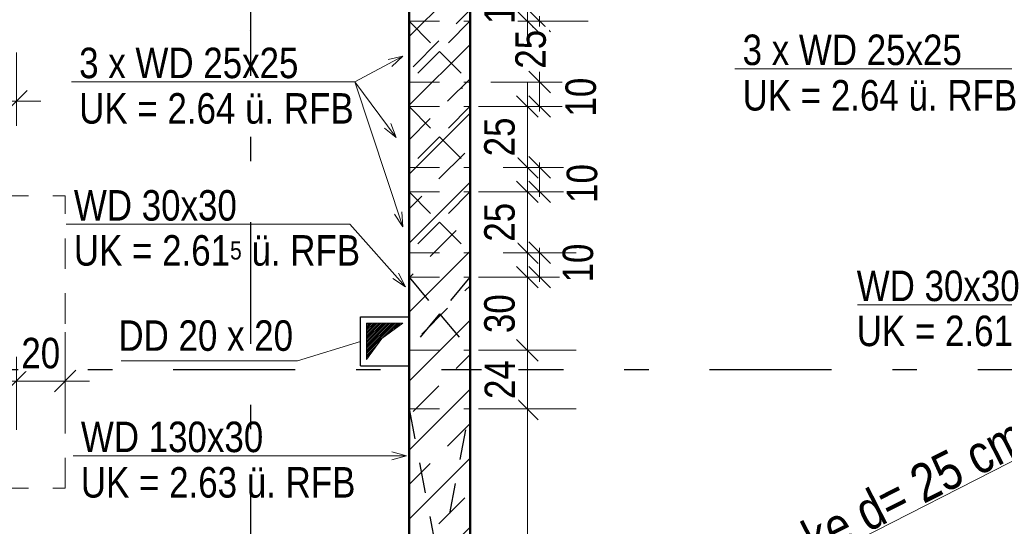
# Model space of a CAD drawing. Header units: millimetres. Extents: x -13 to 146, y -13 to 60.
# Tile 49 of 170: x 9.42 to 13.46, y 23.85 to 25.93. Entities that reach past the tile are written whole.
import ezdxf

# ---------------------------------------------------------------- set-up
doc = ezdxf.new("R2010")
doc.units = ezdxf.units.MM
doc.linetypes.add('DASHDOTX2', pattern=[2, 1, -0.5, 0, -0.5])
doc.linetypes.add('HIDDEN', pattern=[0.375, 0.25, -0.125])
for name, color, linetype, lineweight in [('Achsen', 7, 'Continuous', 20), ('Schraffuren', 7, 'Continuous', 20), ('Texte', 7, 'Continuous', 20), ('WPG_Lüftung Durchbrüche', 7, 'Continuous', 20)]:
    doc.layers.add(name, color=color, linetype=linetype, lineweight=lineweight)
doc.styles.add('Arial Narrow', font='ARIALN.TTF')
doc.dimstyles.new('Arch_Strakon_dimstyle', dxfattribs={"dimtxt": 11.25, "dimasz": 1, "dimexe": 1.25, "dimexo": 0.0625, "dimgap": 1, "dimtad": 0, "dimdec": 5, "dimzin": 12, "dimdsep": 46, "dimtxsty": 'Arial Narrow', "dimblk": 'Arrowhead_Tick', "dimsah": 1, "dimcen": 0, "dimse1": 1, "dimse2": 1, "dimclrd": 6, "dimclrt": 3, "dimazin": 0, "dimtfac": 1, "dimtdec": 4, "dimtmove": 0, "dimatfit": 3, "dimldrblk": 'NONE', "dimfxl": 1, "dimtvp": 1, "dimtolj": 1, "dimtzin": 0, "dimlwd": 13, "dimarcsym": 2})

# ---------------------------------------------------------------- blocks, each defined once
blk = doc.blocks.new('Arrowhead_Tick')
at = {"color": 0, "linetype": 'Continuous', "lineweight": -2}
for p, q in [((0, 20), (0, -10)), ((-1, 0), (0, 0)), ((10, 0), (0, 0))]:
    blk.add_line(p, q, dxfattribs=at)
at = {"color": 2, "linetype": 'Continuous', "lineweight": 35}
blk.add_line((4.42, 4.42), (-4.42, -4.42), dxfattribs=at)
blk = doc.blocks.new('*D107')
at = {"color": 6, "linetype": 'Continuous', "lineweight": 13}
blk.add_line((10.3746, 38.05), (12.6546, 38.05), dxfattribs=at)
at = {"layer": 'Defpoints', "color": 0}
for p in [(12.6646, 38.05), (12.6646, 37.3781), (10.3646, 25.8881)]:
    blk.add_point(p, dxfattribs=at)
at = {"color": 6, "lineweight": 13, "xscale": 0.01, "yscale": 0.01, "zscale": 0.01}
blk.add_blockref('Arrowhead_Tick', (12.6646, 38.05), dxfattribs=at)
at = {"color": 6, "lineweight": 13, "xscale": 0.01, "yscale": 0.01, "zscale": 0.01, "rotation": 180}
blk.add_blockref('Arrowhead_Tick', (10.3646, 38.05), dxfattribs=at)
at = {"color": 2, "lineweight": 35, "insert": (11.5146, 38.1804), "char_height": 0.1575, "attachment_point": 5, "style": 'Arial Narrow', "bg_fill": 3, "box_fill_scale": 1.1, "bg_fill_color": 256, "bg_fill_true_color": 13158600, "bg_fill_transparency": 0}
blk.add_mtext('\\A1;2.30', dxfattribs=at)
blk = doc.blocks.new('_None')
blk = doc.blocks.new('*D413')
at = {"layer": 'Achsen', "color": 6, "linetype": 'Continuous', "lineweight": 13}
blk.add_line((7.0256, 19.3668), (11.2216, 19.3668), dxfattribs=at)
at = {"layer": 'Defpoints', "color": 0}
for p in [(7.0156, 25.6511), (11.2316, 25.6511), (11.2316, 19.3668)]:
    blk.add_point(p, dxfattribs=at)
at = {"layer": 'Achsen', "color": 6, "lineweight": 13, "xscale": 0.01, "yscale": 0.01, "zscale": 0.01}
blk.add_blockref('Arrowhead_Tick', (11.2316, 19.3668), dxfattribs=at)
at = {"layer": 'Achsen', "color": 6, "lineweight": 13, "xscale": 0.01, "yscale": 0.01, "zscale": 0.01, "rotation": 180}
blk.add_blockref('Arrowhead_Tick', (7.0156, 19.3668), dxfattribs=at)
blk = doc.blocks.new('*D491')
at = {"layer": 'Defpoints', "color": 0}
for p in [(11.2645, 24.3356), (11.5, 24.3356), (11.2645, 23.0356)]:
    blk.add_point(p, dxfattribs=at)
at = {"layer": 'Texte', "color": 6, "linetype": 'Continuous', "lineweight": 13}
blk.add_line((11.5, 23.0456), (11.5, 24.3256), dxfattribs=at)
at = {"layer": 'Texte', "color": 6, "lineweight": 13, "xscale": 0.01, "yscale": 0.01, "zscale": 0.01}
for p, rotation in [((11.5, 24.3356), 90), ((11.5, 23.0356), 270)]:
    blk.add_blockref('Arrowhead_Tick', p, dxfattribs=dict(at, rotation=rotation))
at = {"layer": 'Texte', "color": 3, "lineweight": 35, "insert": (11.3862, 23.6856), "char_height": 0.125, "attachment_point": 5, "rotation": 90, "style": 'Arial Narrow', "bg_fill": 3, "box_fill_scale": 1.1, "bg_fill_color": 256, "bg_fill_true_color": 13158600, "bg_fill_transparency": 0}
blk.add_mtext('\\A1;1.30', dxfattribs=at)
blk = doc.blocks.new('*D492')
at = {"layer": 'Defpoints', "color": 0}
for p in [(11.2645, 24.5763), (11.5, 24.5763), (11.2645, 24.3356)]:
    blk.add_point(p, dxfattribs=at)
at = {"layer": 'Texte', "color": 6, "linetype": 'Continuous', "lineweight": 13}
blk.add_line((11.5, 24.3456), (11.5, 24.5663), dxfattribs=at)
at = {"layer": 'Texte', "color": 6, "lineweight": 13, "xscale": 0.01, "yscale": 0.01, "zscale": 0.01}
for p, rotation in [((11.5, 24.5763), 90), ((11.5, 24.3356), 270)]:
    blk.add_blockref('Arrowhead_Tick', p, dxfattribs=dict(at, rotation=rotation))
at = {"layer": 'Texte', "color": 3, "lineweight": 35, "insert": (11.3872, 24.456), "char_height": 0.125, "attachment_point": 5, "rotation": 90, "style": 'Arial Narrow', "bg_fill": 3, "box_fill_scale": 1.1, "bg_fill_color": 256, "bg_fill_true_color": 13158600, "bg_fill_transparency": 0}
blk.add_mtext('\\A1;24', dxfattribs=at)
blk = doc.blocks.new('*D493')
at = {"layer": 'Defpoints', "color": 0}
for p in [(11.2645, 24.8763), (11.5, 24.8763), (11.2645, 24.5763)]:
    blk.add_point(p, dxfattribs=at)
at = {"layer": 'Texte', "color": 6, "linetype": 'Continuous', "lineweight": 13}
blk.add_line((11.5, 24.5863), (11.5, 24.8663), dxfattribs=at)
at = {"layer": 'Texte', "color": 6, "lineweight": 13, "xscale": 0.01, "yscale": 0.01, "zscale": 0.01}
for p, rotation in [((11.5, 24.8763), 90), ((11.5, 24.5763), 270)]:
    blk.add_blockref('Arrowhead_Tick', p, dxfattribs=dict(at, rotation=rotation))
at = {"layer": 'Texte', "color": 3, "lineweight": 35, "insert": (11.3862, 24.7263), "char_height": 0.125, "attachment_point": 5, "rotation": 90, "style": 'Arial Narrow', "bg_fill": 3, "box_fill_scale": 1.1, "bg_fill_color": 256, "bg_fill_true_color": 13158600, "bg_fill_transparency": 0}
blk.add_mtext('\\A1;30', dxfattribs=at)
blk = doc.blocks.new('*D494')
at = {"layer": 'Defpoints', "color": 0}
for p in [(11.2645, 24.9763), (11.55, 24.9763), (11.2645, 24.8763)]:
    blk.add_point(p, dxfattribs=at)
at = {"layer": 'Texte', "color": 6, "linetype": 'Continuous', "lineweight": 13}
for p, q in [((11.55, 24.9863), (11.55, 24.9963)), ((11.55, 24.8763), (11.55, 24.9763)), ((11.55, 24.8663), (11.55, 24.8563))]:
    blk.add_line(p, q, dxfattribs=at)
at = {"layer": 'Texte', "color": 6, "lineweight": 13, "xscale": 0.01, "yscale": 0.01, "zscale": 0.01}
for p, rotation in [((11.55, 24.9763), 270), ((11.55, 24.8763), 90)]:
    blk.add_blockref('Arrowhead_Tick', p, dxfattribs=dict(at, rotation=rotation))
at = {"layer": 'Texte', "color": 3, "lineweight": 35, "insert": (11.7079, 24.9339), "char_height": 0.125, "attachment_point": 5, "rotation": 90, "style": 'Arial Narrow', "bg_fill": 3, "box_fill_scale": 1.1, "bg_fill_color": 256, "bg_fill_true_color": 13158600, "bg_fill_transparency": 0}
blk.add_mtext('\\A1;10', dxfattribs=at)
blk = doc.blocks.new('*D495')
at = {"layer": 'Defpoints', "color": 0}
for p in [(11.2645, 25.2263), (11.5, 25.2263), (11.2645, 24.9763)]:
    blk.add_point(p, dxfattribs=at)
at = {"layer": 'Texte', "color": 6, "linetype": 'Continuous', "lineweight": 13}
blk.add_line((11.5, 24.9863), (11.5, 25.2163), dxfattribs=at)
at = {"layer": 'Texte', "color": 6, "lineweight": 13, "xscale": 0.01, "yscale": 0.01, "zscale": 0.01}
for p, rotation in [((11.5, 25.2263), 90), ((11.5, 24.9763), 270)]:
    blk.add_blockref('Arrowhead_Tick', p, dxfattribs=dict(at, rotation=rotation))
at = {"layer": 'Texte', "color": 3, "lineweight": 35, "insert": (11.3862, 25.1013), "char_height": 0.125, "attachment_point": 5, "rotation": 90, "style": 'Arial Narrow', "bg_fill": 3, "box_fill_scale": 1.1, "bg_fill_color": 256, "bg_fill_true_color": 13158600, "bg_fill_transparency": 0}
blk.add_mtext('\\A1;25', dxfattribs=at)
blk = doc.blocks.new('*D496')
at = {"layer": 'Defpoints', "color": 0}
for p in [(11.2645, 25.5763), (11.5, 25.5763), (11.2645, 25.3263)]:
    blk.add_point(p, dxfattribs=at)
at = {"layer": 'Texte', "color": 6, "linetype": 'Continuous', "lineweight": 13}
blk.add_line((11.5, 25.3363), (11.5, 25.5663), dxfattribs=at)
at = {"layer": 'Texte', "color": 6, "lineweight": 13, "xscale": 0.01, "yscale": 0.01, "zscale": 0.01}
for p, rotation in [((11.5, 25.5763), 90), ((11.5, 25.3263), 270)]:
    blk.add_blockref('Arrowhead_Tick', p, dxfattribs=dict(at, rotation=rotation))
at = {"layer": 'Texte', "color": 3, "lineweight": 35, "insert": (11.3862, 25.4513), "char_height": 0.125, "attachment_point": 5, "rotation": 90, "style": 'Arial Narrow', "bg_fill": 3, "box_fill_scale": 1.1, "bg_fill_color": 256, "bg_fill_true_color": 13158600, "bg_fill_transparency": 0}
blk.add_mtext('\\A1;25', dxfattribs=at)
blk = doc.blocks.new('*D497')
at = {"layer": 'Defpoints', "color": 0}
for p in [(11.2645, 25.9263), (11.2645, 25.6763)]:
    blk.add_point(p, dxfattribs=at)
at = {"layer": 'Texte', "color": 6, "linetype": 'Continuous', "lineweight": 13}
for p, q in [((11.55, 25.9363), (11.55, 25.9463)), ((11.55, 25.6763), (11.55, 25.9263)), ((11.55, 25.6663), (11.55, 25.6563))]:
    blk.add_line(p, q, dxfattribs=at)
at = {"layer": 'Texte', "color": 6, "lineweight": 13, "xscale": 0.01, "yscale": 0.01, "zscale": 0.01}
for p, rotation in [((11.55, 25.9263), 270), ((11.55, 25.6763), 90)]:
    blk.add_blockref('Arrowhead_Tick', p, dxfattribs=dict(at, rotation=rotation))
at = {"layer": 'Texte', "color": 3, "lineweight": 35, "insert": (11.5139, 25.8109), "char_height": 0.125, "attachment_point": 5, "rotation": 90, "style": 'Arial Narrow', "bg_fill": 3, "box_fill_scale": 1.1, "bg_fill_color": 256, "bg_fill_true_color": 13158600, "bg_fill_transparency": 0}
blk.add_mtext('\\A1;25', dxfattribs=at)
at = {"layer": 'Defpoints', "color": 0}
blk.add_point((11.55, 25.9263), dxfattribs=at)
blk = doc.blocks.new('*D498')
at = {"layer": 'Defpoints', "color": 0}
for p in [(11.2645, 25.3263), (11.55, 25.3263), (11.2645, 25.2263)]:
    blk.add_point(p, dxfattribs=at)
at = {"layer": 'Texte', "color": 6, "linetype": 'Continuous', "lineweight": 13}
for p, q in [((11.55, 25.3363), (11.55, 25.3463)), ((11.55, 25.2263), (11.55, 25.3263)), ((11.55, 25.2163), (11.55, 25.2063))]:
    blk.add_line(p, q, dxfattribs=at)
at = {"layer": 'Texte', "color": 6, "lineweight": 13, "xscale": 0.01, "yscale": 0.01, "zscale": 0.01}
for p, rotation in [((11.55, 25.3263), 270), ((11.55, 25.2263), 90)]:
    blk.add_blockref('Arrowhead_Tick', p, dxfattribs=dict(at, rotation=rotation))
at = {"layer": 'Texte', "color": 3, "lineweight": 35, "insert": (11.7247, 25.2604), "char_height": 0.125, "attachment_point": 5, "rotation": 90, "style": 'Arial Narrow', "bg_fill": 3, "box_fill_scale": 1.1, "bg_fill_color": 256, "bg_fill_true_color": 13158600, "bg_fill_transparency": 0}
blk.add_mtext('\\A1;10', dxfattribs=at)
blk = doc.blocks.new('*D499')
at = {"layer": 'Defpoints', "color": 0}
for p in [(11.2645, 25.6763), (11.55, 25.6763), (11.2645, 25.5763)]:
    blk.add_point(p, dxfattribs=at)
at = {"layer": 'Texte', "color": 6, "linetype": 'Continuous', "lineweight": 13}
for p, q in [((11.55, 25.6863), (11.55, 25.6963)), ((11.55, 25.5763), (11.55, 25.6763)), ((11.55, 25.5663), (11.55, 25.5563))]:
    blk.add_line(p, q, dxfattribs=at)
at = {"layer": 'Texte', "color": 6, "lineweight": 13, "xscale": 0.01, "yscale": 0.01, "zscale": 0.01}
for p, rotation in [((11.55, 25.6763), 270), ((11.55, 25.5763), 90)]:
    blk.add_blockref('Arrowhead_Tick', p, dxfattribs=dict(at, rotation=rotation))
at = {"layer": 'Texte', "color": 3, "lineweight": 35, "insert": (11.7196, 25.6146), "char_height": 0.125, "attachment_point": 5, "rotation": 90, "style": 'Arial Narrow', "bg_fill": 3, "box_fill_scale": 1.1, "bg_fill_color": 256, "bg_fill_true_color": 13158600, "bg_fill_transparency": 0}
blk.add_mtext('\\A1;10', dxfattribs=at)
blk = doc.blocks.new('*D533')
at = {"layer": 'Defpoints', "color": 0}
for p in [(11.2645, 26.1105), (11.2645, 25.9263)]:
    blk.add_point(p, dxfattribs=at)
at = {"layer": 'WPG_Lüftung Durchbrüche', "color": 6, "linetype": 'Continuous', "lineweight": 13}
blk.add_line((11.5, 25.9363), (11.5, 26.1005), dxfattribs=at)
at = {"layer": 'WPG_Lüftung Durchbrüche', "color": 6, "lineweight": 13, "xscale": 0.01, "yscale": 0.01, "zscale": 0.01}
for p, rotation in [((11.5, 26.1105), 90), ((11.5, 25.9263), 270)]:
    blk.add_blockref('Arrowhead_Tick', p, dxfattribs=dict(at, rotation=rotation))
at = {"layer": 'WPG_Lüftung Durchbrüche', "color": 3, "lineweight": 35, "insert": (11.3862, 26.0184), "char_height": 0.125, "attachment_point": 5, "rotation": 90, "style": 'Arial Narrow', "bg_fill": 3, "box_fill_scale": 1.1, "bg_fill_color": 256, "bg_fill_true_color": 13158600, "bg_fill_transparency": 0}
blk.add_mtext('\\A1;18{\\A1;\\H.6x;\\S5;}', dxfattribs=at)
at = {"layer": 'Defpoints', "color": 0}
blk.add_point((11.5, 26.1105), dxfattribs=at)
blk = doc.blocks.new('*D703')
at = {"color": 6, "linetype": 'Continuous', "lineweight": 13}
blk.add_line((8.4138, 25.5975), (9.3938, 25.5975), dxfattribs=at)
at = {"layer": 'Defpoints', "color": 0}
for p in [(9.4038, 25.5975), (8.4038, 25.0103), (9.4038, 25.0103)]:
    blk.add_point(p, dxfattribs=at)
at = {"color": 6, "lineweight": 13, "xscale": 0.01, "yscale": 0.01, "zscale": 0.01}
blk.add_blockref('Arrowhead_Tick', (9.4038, 25.5975), dxfattribs=at)
at = {"color": 6, "lineweight": 13, "xscale": 0.01, "yscale": 0.01, "zscale": 0.01, "rotation": 180}
blk.add_blockref('Arrowhead_Tick', (8.4038, 25.5975), dxfattribs=at)
at = {"color": 3, "lineweight": 35, "insert": (8.9038, 25.7113), "char_height": 0.125, "attachment_point": 5, "style": 'Arial Narrow', "bg_fill": 3, "box_fill_scale": 1.1, "bg_fill_color": 256, "bg_fill_true_color": 13158600, "bg_fill_transparency": 0}
blk.add_mtext('\\A1;1.00', dxfattribs=at)
blk = doc.blocks.new('*D708')
at = {"color": 6, "linetype": 'Continuous', "lineweight": 13}
blk.add_line((9.4138, 24.45), (9.5938, 24.45), dxfattribs=at)
at = {"layer": 'Defpoints', "color": 0}
for p in [(9.6038, 25.2103), (9.4038, 25.0103), (9.6038, 24.45)]:
    blk.add_point(p, dxfattribs=at)
at = {"color": 6, "lineweight": 13, "xscale": 0.01, "yscale": 0.01, "zscale": 0.01}
blk.add_blockref('Arrowhead_Tick', (9.6038, 24.45), dxfattribs=at)
at = {"color": 6, "lineweight": 13, "xscale": 0.01, "yscale": 0.01, "zscale": 0.01, "rotation": 180}
blk.add_blockref('Arrowhead_Tick', (9.4038, 24.45), dxfattribs=at)
at = {"color": 3, "lineweight": 35, "insert": (9.5038, 24.5638), "char_height": 0.125, "attachment_point": 5, "style": 'Arial Narrow', "bg_fill": 3, "box_fill_scale": 1.1, "bg_fill_color": 256, "bg_fill_true_color": 13158600, "bg_fill_transparency": 0}
blk.add_mtext('\\A1;20', dxfattribs=at)

msp = doc.modelspace()

# ---------------------------------------------------------------- hatches: boundary and pattern name
at = {"lineweight": 13}
h = msp.add_hatch(dxfattribs=at)
h.set_pattern_fill('Mau', color=6, scale=0.01, angle=45, style=0, pattern_type=2)
h.set_pattern_definition([(45, (0, 0), (-0.0036769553, 0.0036769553), [])])
h.paths.add_polyline_path([(10.840042, 24.537772), (10.902822, 24.62477), (10.989642, 24.687772), (10.840042, 24.687772)])
at = {"layer": 'Schraffuren', "lineweight": 13}
h = msp.add_hatch(dxfattribs=at)
h.set_pattern_fill('bB', color=6, scale=0.01, angle=45, style=0, pattern_type=2)
h.set_pattern_definition([(45, (0, 0), (-0.1414214, 0.1414214), [0.15, -0.1]), (45, (-0.07071, 0.07071), (-0.1414214, 0.1414214), [])])
h.paths.add_polyline_path([(11.264642, 23.705742), (11.014642, 23.705742), (11.014642, 29.37533), (11.264642, 29.37533)])

# ---------------------------------------------------------------- linework, layer by layer
at = {"color": 5, "linetype": 'Continuous', "lineweight": 18}
for p, q in [((5.594235, 20.09809), (24.289236, 29.62533)), ((10.556963, 24.532853), (10.815042, 24.612772)), ((9.833215, 24.532853), (10.556963, 24.532853))]:
    msp.add_line(p, q, dxfattribs=at)
at = {"color": 6, "linetype": 'Continuous', "lineweight": 13}
for p, q in [((10.840042, 24.537772), (10.840042, 24.687772)), ((10.840042, 24.687772), (10.989642, 24.687772)), ((10.902822, 24.62477), (10.989642, 24.687772)), ((10.840042, 24.537772), (10.902822, 24.62477))]:
    msp.add_line(p, q, dxfattribs=at)
at = {"color": 6, "linetype": 'HIDDEN', "lineweight": 13, "ltscale": 0.5}
for p, q in [((11.014642, 24.712772), (11.015042, 24.712772)), ((11.015042, 24.512772), (11.015042, 24.712772)), ((11.014642, 24.512772), (11.015042, 24.512772)), ((8.203808, 24.01033), (9.603808, 24.01033))]:
    msp.add_line(p, q, dxfattribs=at)
at = {"color": 9, "linetype": 'Continuous', "lineweight": 0}
msp.add_circle((11.231561, 25.651075), 0.00111, dxfattribs=at)
at = {"layer": 'Achsen', "color": 3, "linetype": 'DASHDOTX2', "lineweight": 25, "ltscale": 0.5}
for p, q in [((10.364631, 39.402162), (10.364631, 12.374124)), ((3.447631, 24.49799), (49.122527, 24.49799))]:
    msp.add_line(p, q, dxfattribs=at)
at = {"layer": 'Achsen', "color": 3, "linetype": 'HIDDEN', "lineweight": 25, "ltscale": 0.5}
for p, q in [((11.139569, 25.801325), (11.014642, 25.676325)), ((11.014642, 25.576324), (11.139569, 25.451324)), ((11.139569, 25.451324), (11.014642, 25.326324)), ((11.014642, 25.226324), (11.139569, 25.101324)), ((11.139569, 25.101324), (11.014642, 24.976324)), ((11.014642, 24.876324), (11.139569, 24.726324)), ((11.139569, 24.726324), (11.014642, 24.576324)), ((11.014642, 24.335625), (11.139569, 23.685625))]:
    msp.add_line(p, q, dxfattribs=at)
at = {"layer": 'Achsen', "color": 3, "linetype": 'Continuous', "lineweight": 25}
for p, q in [((10.815042, 24.712772), (11.014642, 24.712772)), ((10.815042, 24.512772), (10.815042, 24.712772)), ((10.815042, 24.512772), (11.014642, 24.512772))]:
    msp.add_line(p, q, dxfattribs=at)
at = {"layer": 'Achsen', "color": 9, "linetype": 'Continuous', "lineweight": 0}
msp.add_circle((10.364631, 25.888143), 0.00111, dxfattribs=at)
at = {"layer": 'Texte', "color": 5, "linetype": 'Continuous', "lineweight": 18}
for p, q in [((10.792768, 25.677172), (10.989169, 25.783069)), ((10.928727, 25.768744), (10.989169, 25.783069)), ((10.989169, 25.783069), (10.943987, 25.740442)), ((13.514178, 25.730946), (12.351641, 25.730946)), ((10.792768, 25.677172), (9.630231, 25.677172)), ((10.792768, 25.677172), (10.962205, 25.448462)), ((10.792768, 25.677172), (10.989169, 25.082015)), ((10.962205, 25.448462), (10.91357, 25.487103)), ((10.939407, 25.506243), (10.962205, 25.448462)), ((10.989169, 25.082015), (10.955099, 25.133955)), ((10.985634, 25.144031), (10.989169, 25.082015)), ((10.771071, 25.092906), (9.608535, 25.092906)), ((10.771071, 25.092906), (10.999589, 24.837136)), ((10.971602, 24.892591), (10.999589, 24.837136)), ((10.999589, 24.837136), (10.947624, 24.871168)), ((14.054582, 24.762812), (12.854336, 24.762812)), ((10.943525, 24.159407), (11.003525, 24.14333)), ((10.7997, 24.14333), (9.637163, 24.14333)), ((10.7997, 24.14333), (11.003525, 24.14333)), ((11.003525, 24.14333), (10.943525, 24.127253))]:
    msp.add_line(p, q, dxfattribs=at)

# ---------------------------------------------------------------- texts
at = {"color": 2, "lineweight": 35, "style": 'Arial Narrow'}
msp.add_text('Stb.-Decke d= 25 cm, OK = 10.60 m', height=0.1575, rotation=27.004, dxfattribs=at).set_placement((12.057024, 23.400759))
at = {"color": 3, "lineweight": 25, "style": 'Arial Narrow'}
msp.add_text('DD 20 x 20', height=0.125, dxfattribs=at).set_placement((9.822454, 24.574002))
at = {"layer": 'Texte', "color": 3, "lineweight": 25, "style": 'Arial Narrow'}
for s, p in [('3 x WD 25x25', (9.66144, 25.692376)), ('UK = 2.64 ü. RFB', (12.38285, 25.559661)), ('UK = 2.64 ü. RFB', (9.66144, 25.505887)), ('WD 30x30', (12.850961, 24.778016)), ('UK = 2.63 ü. RFB', (9.668372, 23.972045))]:
    msp.add_text(s, height=0.125, dxfattribs=at).set_placement(p)
at = {"layer": 'Texte', "color": 3, "lineweight": 25, "insert": (12.850961, 24.591527), "char_height": 0.125, "attachment_point": 7, "line_spacing_factor": 0.9, "style": 'Arial Narrow'}
msp.add_mtext('UK = 2.61{\\A1;\\H.6x;\\S5;} ü. RFB', dxfattribs=at)

# ---------------------------------------------------------------- dimensions: what is measured, and where the dimension line sits
at = {"layer": 'Achsen', "lineweight": 35}
dim = msp.add_linear_dim(base=(11.231561, 19.366841), p1=(7.015555, 25.651075), p2=(11.231561, 25.651075), text=' ', dimstyle='Arch_Strakon_dimstyle', override={"dimscale": 0.01, "dimtxt": 15, "dimasz": 1, "dimgap": 5, "dimtad": 1, "dimjust": 0, "dimtih": 0, "dimtoh": 0, "dimdec": 5, "dimdsep": 46, "dimtxsty": 'Arial Narrow', "dimclrd": 6, "dimclrt": 2, "dimtix": 1, "dimtofl": 255, "dimtmove": 0, "dimatfit": 2, "dimfxl": 0, "dimfxlon": 0, "dimtvp": 33.333333, "dimtfill": 1, "dimtfillclr": 7, "dimlwd": 13}, dxfattribs=at)
dim.commit()
dim.dimension.update_dxf_attribs({"geometry": '*D413', "text_midpoint": (9.123558, 19.366841), "dimtype": 160})

# ---------------------------------------------------------------- next in the draw order: dimensions: what is measured, and where the dimension line sits
at = {"lineweight": 35}
for base, p1, p2, text, override, picture, middle in [((12.664631, 38.05), (10.364631, 25.888143), (12.664631, 37.37809), '2.30', {"dimscale": 0.01, "dimtxt": 15.75, "dimasz": 1, "dimgap": 5, "dimtad": 1, "dimjust": 0, "dimtih": 0, "dimtoh": 0, "dimdec": 5, "dimdsep": 46, "dimtxsty": 'Arial Narrow', "dimclrd": 6, "dimclrt": 2, "dimtix": 1, "dimtofl": 255, "dimtmove": 0, "dimatfit": 2, "dimfxl": 0, "dimfxlon": 0, "dimtvp": 31.746032, "dimtfill": 1, "dimtfillclr": 7, "dimlwd": 13}, '*D107', (11.514631, 38.05)), ((9.403808, 25.597525), (8.403808, 25.01033), (9.403808, 25.01033), '1.00', {"dimscale": 0.01, "dimtxt": 12.5, "dimasz": 1, "dimgap": 5, "dimtad": 1, "dimjust": 0, "dimtih": 0, "dimtoh": 0, "dimdec": 5, "dimdsep": 46, "dimtxsty": 'Arial Narrow', "dimclrd": 6, "dimclrt": 3, "dimtix": 1, "dimtofl": 255, "dimtmove": 0, "dimatfit": 2, "dimfxl": 0, "dimfxlon": 0, "dimtvp": 40, "dimtfill": 1, "dimtfillclr": 7, "dimlwd": 13}, '*D703', (8.903808, 25.597525))]:
    dim = msp.add_linear_dim(base=base, p1=p1, p2=p2, text=text, dimstyle='Arch_Strakon_dimstyle', override=override, dxfattribs=at)
    dim.commit()
    dim.dimension.update_dxf_attribs({"geometry": picture, "text_midpoint": middle, "dimtype": 160})
at = {"layer": 'Texte', "lineweight": 35}
dim = msp.add_linear_dim(base=(11.5, 24.335625), p1=(11.264495, 23.035625), p2=(11.264495, 24.335625), angle=90, text='1.30', dimstyle='Arch_Strakon_dimstyle', override={"dimscale": 0.01, "dimtxt": 12.5, "dimasz": 1, "dimgap": 5, "dimtad": 1, "dimjust": 0, "dimtih": 0, "dimtoh": 0, "dimdec": 5, "dimdsep": 46, "dimtxsty": 'Arial Narrow', "dimclrd": 6, "dimclrt": 3, "dimtix": 1, "dimtofl": 255, "dimtmove": 0, "dimatfit": 2, "dimfxl": 0, "dimfxlon": 0, "dimtvp": 40, "dimtfill": 1, "dimtfillclr": 7, "dimlwd": 13}, dxfattribs=at)
dim.commit()
dim.dimension.update_dxf_attribs({"geometry": '*D491', "text_midpoint": (11.5, 23.685625), "dimtype": 160})

# ---------------------------------------------------------------- next in the draw order: linework, layer by layer
at = {"color": 4, "linetype": 'Continuous', "lineweight": 50}
msp.add_line((11.014642, 23.705742), (11.014642, 29.37533), dxfattribs=at)
at = {"layer": 'Achsen', "color": 3, "linetype": 'HIDDEN', "lineweight": 25, "ltscale": 0.5}
msp.add_line((11.014642, 25.926325), (11.139569, 25.801325), dxfattribs=at)

# ---------------------------------------------------------------- next in the draw order: texts
at = {"layer": 'Texte', "color": 3, "lineweight": 25, "style": 'Arial Narrow'}
msp.add_text('3 x WD 25x25', height=0.125, dxfattribs=at).set_placement((12.38285, 25.74615))

# ---------------------------------------------------------------- next in the draw order: dimensions: what is measured, and where the dimension line sits
at = {"lineweight": 35}
dim = msp.add_linear_dim(base=(9.603808, 24.45), p1=(9.403808, 25.01033), p2=(9.603808, 25.21033), text='20', dimstyle='Arch_Strakon_dimstyle', override={"dimscale": 0.01, "dimtxt": 12.5, "dimasz": 1, "dimgap": 5, "dimtad": 1, "dimjust": 0, "dimtih": 0, "dimtoh": 0, "dimdec": 5, "dimdsep": 46, "dimtxsty": 'Arial Narrow', "dimclrd": 6, "dimclrt": 3, "dimtix": 1, "dimtofl": 255, "dimtmove": 0, "dimatfit": 2, "dimfxl": 0, "dimfxlon": 0, "dimtvp": 40, "dimtfill": 1, "dimtfillclr": 7, "dimlwd": 13}, dxfattribs=at)
dim.commit()
dim.dimension.update_dxf_attribs({"geometry": '*D708', "text_midpoint": (9.503808, 24.45), "dimtype": 160})
at = {"layer": 'Texte', "lineweight": 35}
dim = msp.add_linear_dim(base=(11.5, 24.576324), p1=(11.264495, 24.335625), p2=(11.264495, 24.576324), angle=90, text='24', dimstyle='Arch_Strakon_dimstyle', override={"dimscale": 0.01, "dimtxt": 12.5, "dimasz": 1, "dimgap": 5, "dimtad": 1, "dimjust": 0, "dimtih": 0, "dimtoh": 0, "dimdec": 5, "dimdsep": 46, "dimtxsty": 'Arial Narrow', "dimclrd": 6, "dimclrt": 3, "dimtix": 1, "dimtofl": 255, "dimtmove": 0, "dimatfit": 2, "dimfxl": 0, "dimfxlon": 0, "dimtvp": 40, "dimtfill": 1, "dimtfillclr": 7, "dimlwd": 13}, dxfattribs=at)
dim.commit()
dim.dimension.update_dxf_attribs({"geometry": '*D492', "text_midpoint": (11.5, 24.455974), "dimtype": 160})

# ---------------------------------------------------------------- next in the draw order: linework, layer by layer
at = {"color": 6, "linetype": 'HIDDEN', "lineweight": 13, "ltscale": 0.5}
for p, q in [((8.203808, 25.21033), (9.603808, 25.21033)), ((9.603808, 24.01033), (9.603808, 25.21033)), ((11.014642, 24.335625), (11.264495, 24.335625)), ((11.264495, 23.035625), (11.264495, 24.335625))]:
    msp.add_line(p, q, dxfattribs=at)
at = {"layer": 'Achsen', "color": 3, "linetype": 'HIDDEN', "lineweight": 25, "ltscale": 0.5}
msp.add_line((11.139569, 23.685625), (11.264495, 24.335625), dxfattribs=at)

# ---------------------------------------------------------------- next in the draw order: texts
at = {"layer": 'Texte', "color": 3, "lineweight": 25, "style": 'Arial Narrow'}
for s, p in [('WD 30x30', (9.639744, 25.10811)), ('WD 130x30', (9.668372, 24.158534))]:
    msp.add_text(s, height=0.125, dxfattribs=at).set_placement(p)
at = {"layer": 'Texte', "color": 3, "lineweight": 25, "insert": (9.639744, 24.921621), "char_height": 0.125, "attachment_point": 7, "line_spacing_factor": 0.9, "style": 'Arial Narrow'}
msp.add_mtext('UK = 2.61{\\A1;\\H.6x;\\S5;} ü. RFB', dxfattribs=at)

# ---------------------------------------------------------------- next in the draw order: dimensions: what is measured, and where the dimension line sits
at = {"layer": 'Texte', "lineweight": 35}
dim = msp.add_linear_dim(base=(11.5, 24.876324), p1=(11.264495, 24.576324), p2=(11.264495, 24.876324), angle=90, text='30', dimstyle='Arch_Strakon_dimstyle', override={"dimscale": 0.01, "dimtxt": 12.5, "dimasz": 1, "dimgap": 5, "dimtad": 1, "dimjust": 0, "dimtih": 0, "dimtoh": 0, "dimdec": 5, "dimdsep": 46, "dimtxsty": 'Arial Narrow', "dimclrd": 6, "dimclrt": 3, "dimtix": 1, "dimtofl": 255, "dimtmove": 0, "dimatfit": 2, "dimfxl": 0, "dimfxlon": 0, "dimtvp": 40, "dimtfill": 1, "dimtfillclr": 7, "dimlwd": 13}, dxfattribs=at)
dim.commit()
dim.dimension.update_dxf_attribs({"geometry": '*D493', "text_midpoint": (11.5, 24.726324), "dimtype": 160})

# ---------------------------------------------------------------- next in the draw order: linework, layer by layer
at = {"color": 6, "linetype": 'HIDDEN', "lineweight": 13, "ltscale": 0.5}
msp.add_line((11.014642, 24.576324), (11.264495, 24.576324), dxfattribs=at)
at = {"layer": 'Achsen', "color": 3, "linetype": 'HIDDEN', "lineweight": 25, "ltscale": 0.5}
msp.add_line((11.139569, 24.726324), (11.264495, 24.576324), dxfattribs=at)

# ---------------------------------------------------------------- next in the draw order: dimensions: what is measured, and where the dimension line sits
at = {"layer": 'Texte', "lineweight": 35}
dim = msp.add_linear_dim(base=(11.55, 24.976324), p1=(11.264495, 24.876324), p2=(11.264495, 24.976324), angle=90, text='10', dimstyle='Arch_Strakon_dimstyle', override={"dimscale": 0.01, "dimtxt": 12.5, "dimasz": 1, "dimgap": 5, "dimtad": 0, "dimjust": 0, "dimtih": 0, "dimtoh": 0, "dimdec": 5, "dimdsep": 46, "dimtxsty": 'Arial Narrow', "dimclrd": 6, "dimclrt": 3, "dimtix": 0, "dimtofl": 255, "dimtmove": 2, "dimatfit": 2, "dimfxl": 0, "dimfxlon": 0, "dimtvp": 40, "dimtfill": 1, "dimtfillclr": 7, "dimlwd": 13}, dxfattribs=at)
dim.commit()
dim.dimension.update_dxf_attribs({"geometry": '*D494', "text_midpoint": (11.707879, 24.933874), "dimtype": 160})

# ---------------------------------------------------------------- next in the draw order: dimensions: what is measured, and where the dimension line sits
dim = msp.add_linear_dim(base=(11.5, 25.226324), p1=(11.264495, 24.976324), p2=(11.264495, 25.226324), angle=90, text='25', dimstyle='Arch_Strakon_dimstyle', override={"dimscale": 0.01, "dimtxt": 12.5, "dimasz": 1, "dimgap": 5, "dimtad": 1, "dimjust": 0, "dimtih": 0, "dimtoh": 0, "dimdec": 5, "dimdsep": 46, "dimtxsty": 'Arial Narrow', "dimclrd": 6, "dimclrt": 3, "dimtix": 1, "dimtofl": 255, "dimtmove": 0, "dimatfit": 2, "dimfxl": 0, "dimfxlon": 0, "dimtvp": 40, "dimtfill": 1, "dimtfillclr": 7, "dimlwd": 13}, dxfattribs=at)
dim.commit()
dim.dimension.update_dxf_attribs({"geometry": '*D495', "text_midpoint": (11.5, 25.101324), "dimtype": 160})

# ---------------------------------------------------------------- next in the draw order: linework, layer by layer
at = {"color": 6, "linetype": 'HIDDEN', "lineweight": 13, "ltscale": 0.5}
for p, q in [((11.014642, 24.976324), (11.264495, 24.976324)), ((11.014642, 24.876324), (11.264495, 24.876324)), ((11.264495, 24.576324), (11.264495, 24.876324))]:
    msp.add_line(p, q, dxfattribs=at)
at = {"layer": 'Achsen', "color": 3, "linetype": 'HIDDEN', "lineweight": 25, "ltscale": 0.5}
for p, q in [((11.139569, 25.101324), (11.264495, 24.976324)), ((11.264495, 24.876324), (11.139569, 24.726324))]:
    msp.add_line(p, q, dxfattribs=at)

# ---------------------------------------------------------------- next in the draw order: dimensions: what is measured, and where the dimension line sits
at = {"layer": 'Texte', "lineweight": 35}
dim = msp.add_linear_dim(base=(11.5, 25.576324), p1=(11.264495, 25.326324), p2=(11.264495, 25.576324), angle=90, text='25', dimstyle='Arch_Strakon_dimstyle', override={"dimscale": 0.01, "dimtxt": 12.5, "dimasz": 1, "dimgap": 5, "dimtad": 1, "dimjust": 0, "dimtih": 0, "dimtoh": 0, "dimdec": 5, "dimdsep": 46, "dimtxsty": 'Arial Narrow', "dimclrd": 6, "dimclrt": 3, "dimtix": 1, "dimtofl": 255, "dimtmove": 0, "dimatfit": 2, "dimfxl": 0, "dimfxlon": 0, "dimtvp": 40, "dimtfill": 1, "dimtfillclr": 7, "dimlwd": 13}, dxfattribs=at)
dim.commit()
dim.dimension.update_dxf_attribs({"geometry": '*D496', "text_midpoint": (11.5, 25.451324), "dimtype": 160})

# ---------------------------------------------------------------- next in the draw order: dimensions: what is measured, and where the dimension line sits
for base, p1, p2, text, picture, middle in [((11.55, 25.926325), (11.264495, 25.676325), (11.264495, 25.926325), '25', '*D497', (11.51387, 25.810931)), ((11.55, 25.326324), (11.264495, 25.226324), (11.264495, 25.326324), '10', '*D498', (11.724693, 25.260444))]:
    dim = msp.add_linear_dim(base=base, p1=p1, p2=p2, angle=90, text=text, dimstyle='Arch_Strakon_dimstyle', override={"dimscale": 0.01, "dimtxt": 12.5, "dimasz": 1, "dimgap": 5, "dimtad": 0, "dimjust": 0, "dimtih": 0, "dimtoh": 0, "dimdec": 5, "dimdsep": 46, "dimtxsty": 'Arial Narrow', "dimclrd": 6, "dimclrt": 3, "dimtix": 0, "dimtofl": 255, "dimtmove": 2, "dimatfit": 2, "dimfxl": 0, "dimfxlon": 0, "dimtvp": 40, "dimtfill": 1, "dimtfillclr": 7, "dimlwd": 13}, dxfattribs=at)
    dim.commit()
    dim.dimension.update_dxf_attribs({"geometry": picture, "text_midpoint": middle, "dimtype": 160})

# ---------------------------------------------------------------- next in the draw order: linework, layer by layer
at = {"color": 6, "linetype": 'HIDDEN', "lineweight": 13, "ltscale": 0.5}
for p, q in [((11.014642, 25.326324), (11.264495, 25.326324)), ((11.014642, 25.226324), (11.264495, 25.226324)), ((11.264495, 24.976324), (11.264495, 25.226324))]:
    msp.add_line(p, q, dxfattribs=at)
at = {"layer": 'Achsen', "color": 3, "linetype": 'HIDDEN', "lineweight": 25, "ltscale": 0.5}
for p, q in [((11.139569, 25.451324), (11.264495, 25.326324)), ((11.264495, 25.226324), (11.139569, 25.101324))]:
    msp.add_line(p, q, dxfattribs=at)

# ---------------------------------------------------------------- next in the draw order: dimensions: what is measured, and where the dimension line sits
at = {"layer": 'Texte', "lineweight": 35}
dim = msp.add_linear_dim(base=(11.55, 25.676325), p1=(11.264495, 25.576324), p2=(11.264495, 25.676325), angle=90, text='10', dimstyle='Arch_Strakon_dimstyle', override={"dimscale": 0.01, "dimtxt": 12.5, "dimasz": 1, "dimgap": 5, "dimtad": 0, "dimjust": 0, "dimtih": 0, "dimtoh": 0, "dimdec": 5, "dimdsep": 46, "dimtxsty": 'Arial Narrow', "dimclrd": 6, "dimclrt": 3, "dimtix": 0, "dimtofl": 255, "dimtmove": 2, "dimatfit": 2, "dimfxl": 0, "dimfxlon": 0, "dimtvp": 40, "dimtfill": 1, "dimtfillclr": 7, "dimlwd": 13}, dxfattribs=at)
dim.commit()
dim.dimension.update_dxf_attribs({"geometry": '*D499', "text_midpoint": (11.719553, 25.614597), "dimtype": 160})
at = {"layer": 'WPG_Lüftung Durchbrüche', "lineweight": 35}
dim = msp.add_linear_dim(base=(11.5, 26.110477), p1=(11.264495, 25.926325), p2=(11.264495, 26.110477), angle=90, text='18{\\A1;\\H.6x;\\S5;}', dimstyle='Arch_Strakon_dimstyle', override={"dimscale": 0.01, "dimtxt": 12.5, "dimasz": 1, "dimgap": 5, "dimtad": 1, "dimjust": 0, "dimtih": 0, "dimtoh": 0, "dimdec": 5, "dimdsep": 46, "dimtxsty": 'Arial Narrow', "dimclrd": 6, "dimclrt": 3, "dimtix": 1, "dimtofl": 255, "dimtmove": 0, "dimatfit": 2, "dimfxl": 0, "dimfxlon": 0, "dimtvp": 40, "dimtfill": 1, "dimtfillclr": 7, "dimlwd": 13}, dxfattribs=at)
dim.commit()
dim.dimension.update_dxf_attribs({"geometry": '*D533', "text_midpoint": (11.5, 26.018401), "dimtype": 160})

# ---------------------------------------------------------------- next in the draw order: linework, layer by layer
at = {"color": 4, "linetype": 'Continuous', "lineweight": 50}
msp.add_line((11.264642, 23.705742), (11.264642, 29.37533), dxfattribs=at)
at = {"color": 6, "linetype": 'HIDDEN', "lineweight": 13, "ltscale": 0.5}
for p, q in [((11.014642, 25.926325), (11.264495, 25.926325)), ((11.264495, 25.676325), (11.264495, 25.926325)), ((11.014642, 25.676325), (11.264495, 25.676325)), ((11.014642, 25.576324), (11.264495, 25.576324)), ((11.264495, 25.326324), (11.264495, 25.576324))]:
    msp.add_line(p, q, dxfattribs=at)
at = {"layer": 'Achsen', "color": 3, "linetype": 'HIDDEN', "lineweight": 25, "ltscale": 0.5}
for p, q in [((11.264495, 25.926325), (11.139569, 25.801325)), ((11.139569, 25.801325), (11.264495, 25.676325)), ((11.264495, 25.576324), (11.139569, 25.451324))]:
    msp.add_line(p, q, dxfattribs=at)

doc.saveas('drawing.dxf')
